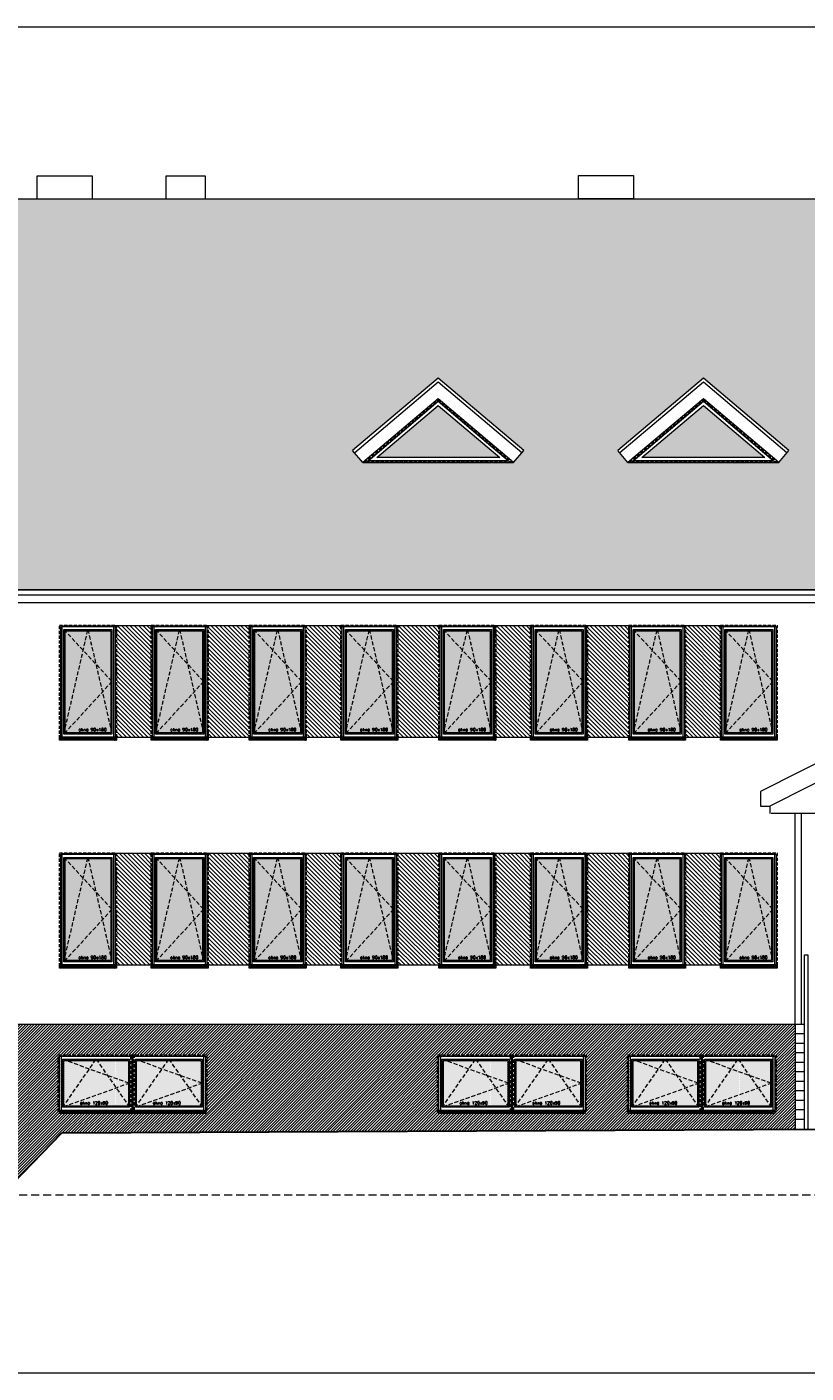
# Model space of a CAD drawing. Header units: millimetres. Extents: x 28291 to 177760, y -399809 to -170937.
# Tile 32 of 256: x 76462 to 77694, y -238865 to -236738. Entities that reach past the tile are written whole.
import ezdxf

# ---------------------------------------------------------------- set-up
doc = ezdxf.new("R2010")
doc.units = ezdxf.units.MM
for name, pattern in [('CACHE', [9.525, 6.35, -3.175]), ('CARKOVANA', [7.5, 5, -2.5]), ('HIDDEN', [9.525, 6.35, -3.175])]:
    doc.linetypes.add(name, pattern=pattern)
doc.layers.get('0').update_dxf_attribs({"lineweight": 0})
for name, color, linetype, lineweight in [('! opisy okien elewacja', 7, 'Continuous', 0), ('!! 0_ Istn-sciany', 3, 'Continuous', 30), ('!! 0_ WIDOK ELEWACJA', 4, 'Continuous', 0), ('!! 0_Istn-cienka', 4, 'Continuous', 9), ('!! 0_Istn-drzwi', 1, 'Continuous', 13), ('!! 1_Hatch dach', 252, 'Continuous', 5), ('!! 2_NOWE OKNA WIDOk - remont', 140, 'Continuous', 5), ('!! 2_posadzki winyle 2', 43, 'Continuous', 9), ('!! 2_TYNK OBRYS', 252, 'Continuous', 13)]:
    doc.layers.add(name, color=color, linetype=linetype, lineweight=lineweight)
for name, color, linetype, lineweight, true_color in [('!! 0_ Istn-okna - wymienione', 9, 'Continuous', 13, 0x808080), ('!! 1_ELEWACJA KOLOR', 7, 'Continuous', 13, 0x6888bb), ('!! 2_ELEWACJA COKÓŁ', 9, 'Continuous', 13, 0x808080)]:
    doc.layers.add(name, color=color, linetype=linetype, lineweight=lineweight, true_color=true_color)
doc.styles.add('TXT', font='simplex.shx')

# ---------------------------------------------------------------- blocks, each defined once
blk = doc.blocks.new('okno 90x180')
at = {"layer": '!! 1_Hatch dach', "true_color": 0x575757}
h = blk.add_hatch(dxfattribs=at)
h.set_pattern_fill('DOTS', color=251)
h.set_pattern_definition([(0, (-9632.3096, -11392.1331), (0.79375, 1.5875), [0, -1.5875])])
h.paths.add_polyline_path([(9, -10), (81, -10), (81, -171), (9, -171)])
at = {"layer": '!! 2_posadzki winyle 2'}
h = blk.add_hatch(dxfattribs=at)
h.set_pattern_fill('ANSI31', color=252, scale=0.2)
h.paths.add_polyline_path([(0, -178), (90, -178), (90, -183), (0, -183)])
at = {"layer": '!! 0_ Istn-okna - wymienione', "linetype": 'CARKOVANA', "lineweight": 5}
blk.add_lwpolyline([(0, -1), (90, -1), (90, -180), (0, -180)], close=True, dxfattribs=at)
at = {"layer": '!! 0_ Istn-okna - wymienione'}
for points in [[(2, -3), (88, -3), (88, -178), (2, -178)], [(7, -8), (83, -8), (83, -173), (7, -173)], [(9, -10), (81, -10), (81, -171), (9, -171)], [(0, -178), (90, -178), (90, -183), (0, -183)]]:
    blk.add_lwpolyline(points, close=True, dxfattribs=at)
at = {"layer": '!! 1_Hatch dach', "color": 251, "linetype": 'CACHE', "true_color": 0x575757}
for points in [[(7, -173), (45, -8), (83, -173)], [(7, -8), (83, -90), (7, -173)]]:
    blk.add_lwpolyline(points, dxfattribs=at)
at = {"insert": (30.1, -163.6), "char_height": 5, "attachment_point": 1, "style": 'TXT'}
blk.add_mtext_dynamic_manual_height_columns('okno 90x180', width=52.63, gutter_width=75, heights=[0], dxfattribs=at)
blk = doc.blocks.new('okno 115x115')
at = {"layer": '!! 1_Hatch dach', "true_color": 0x575757}
h = blk.add_hatch(dxfattribs=at)
h.set_pattern_fill('DOTS', color=251, angle=360)
h.set_pattern_definition([(360, (-21873.4686, 1906.5186), (0.79375, 1.5875), [0, -1.5875])])
h.paths.add_polyline_path([(-12259.7, 13266.7), (-12157.7, 13266.7), (-12157.7, 13194.7), (-12259.7, 13194.7)])
h = blk.add_hatch(dxfattribs=at)
h.set_pattern_fill('ANSI31', color=251, scale=0.2, angle=360)
h.paths.add_polyline_path([(-12264.2, 13187.7), (-12153.2, 13187.7), (-12153.2, 13182.7), (-12264.2, 13182.7)])
at = {"layer": '!! 0_ Istn-okna - wymienione', "linetype": 'CARKOVANA', "lineweight": 5}
blk.add_lwpolyline([(-12268.7, 13275.7), (-12148.7, 13275.7), (-12148.7, 13185.7), (-12268.7, 13185.7)], close=True, dxfattribs=at)
at = {"layer": '!! 0_ Istn-okna - wymienione'}
for points in [[(-12266.7, 13273.7), (-12150.7, 13273.7), (-12150.7, 13187.7), (-12266.7, 13187.7)], [(-12261.7, 13268.7), (-12155.7, 13268.7), (-12155.7, 13192.7), (-12261.7, 13192.7)], [(-12259.7, 13266.7), (-12157.7, 13266.7), (-12157.7, 13194.7), (-12259.7, 13194.7)], [(-12266.7, 13187.7), (-12150.7, 13187.7), (-12150.7, 13182.7), (-12266.7, 13182.7)]]:
    blk.add_lwpolyline(points, close=True, dxfattribs=at)
at = {"layer": '!! 1_Hatch dach', "color": 251, "linetype": 'CACHE', "true_color": 0x575757}
for points in [[(-12261.7, 13192.7), (-12208.7, 13268.7), (-12155.7, 13192.7)], [(-12261.7, 13268.7), (-12155.7, 13230.7), (-12261.7, 13192.7)]]:
    blk.add_lwpolyline(points, dxfattribs=at)
at = {"insert": (-12234.1, 13202.1), "char_height": 5, "attachment_point": 1, "style": 'TXT'}
blk.add_mtext_dynamic_manual_height_columns('okno 120x90', width=52.63, gutter_width=75, heights=[0], dxfattribs=at)
blk = doc.blocks.new('OKNO TRÓJKĄTNE')
at = {"layer": '!! 1_Hatch dach', "true_color": 0x575757}
h = blk.add_hatch(dxfattribs=at)
h.set_pattern_fill('DOTS', color=251, angle=360)
h.set_pattern_definition([(0, (0, -1172.6692), (0.79375, 1.5875), [0, -1.5875])])
h.paths.add_polyline_path([(80252.6, -237418.3), (80349.9, -237336), (80447.2, -237418.3)])
at = {"layer": '!! 0_ Istn-okna - wymienione', "linetype": 'CARKOVANA', "lineweight": 5}
blk.add_lwpolyline([(80233.5, -237425.3), (80349.9, -237326.9), (80466.3, -237425.3)], close=True, dxfattribs=at)
at = {"layer": '!! 0_ Istn-okna - wymienione'}
for points in [[(80238.9, -237423.3), (80349.9, -237329.5), (80460.9, -237423.3)], [(80252.6, -237418.3), (80349.9, -237336), (80447.2, -237418.3)]]:
    blk.add_lwpolyline(points, close=True, dxfattribs=at)

msp = doc.modelspace()

# ---------------------------------------------------------------- hatches: boundary and pattern name
at = {"layer": '!! 1_ELEWACJA KOLOR', "true_color": 0xa78758}
h = msp.add_hatch(dxfattribs=at)
h.set_pattern_fill('ANSI31', color=45, scale=1.5, angle=-90)
h.paths.add_polyline_path([(76660.75991, -237860.26576), (76660.75991, -237684.26576), (76601.75991, -237684.26576), (76601.75991, -237860.26576)])
h = msp.add_hatch(dxfattribs=at)
h.set_pattern_fill('ANSI31', color=45, scale=1.5, angle=-90)
h.paths.add_polyline_path([(76815.75991, -237860.26576), (76815.75991, -237684.26576), (76746.75991, -237684.26576), (76746.75991, -237860.26576)])
h = msp.add_hatch(dxfattribs=at)
h.set_pattern_fill('ANSI31', color=45, scale=1.5, angle=-90)
h.paths.add_polyline_path([(76960.75991, -237860.26576), (76960.75991, -237684.26576), (76901.75991, -237684.26576), (76901.75991, -237860.26576)])
h = msp.add_hatch(dxfattribs=at)
h.set_pattern_fill('ANSI31', color=45, scale=1.5, angle=-90)
h.paths.add_polyline_path([(77115.75991, -237860.26576), (77115.75991, -237684.26576), (77046.75991, -237684.26576), (77046.75991, -237860.26576)])
h = msp.add_hatch(dxfattribs=at)
h.set_pattern_fill('ANSI31', color=45, scale=1.5, angle=-90)
h.paths.add_polyline_path([(77260.75991, -237860.26576), (77260.75991, -237684.26576), (77201.75991, -237684.26576), (77201.75991, -237860.26576)])
h = msp.add_hatch(dxfattribs=at)
h.set_pattern_fill('ANSI31', color=45, scale=1.5, angle=-90)
h.paths.add_polyline_path([(77415.75991, -237860.26576), (77415.75991, -237684.26576), (77346.75991, -237684.26576), (77346.75991, -237860.26576)])
h = msp.add_hatch(dxfattribs=at)
h.set_pattern_fill('ANSI31', color=45, scale=1.5, angle=-90)
h.paths.add_polyline_path([(77560.75991, -237860.26576), (77560.75991, -237684.26576), (77501.75991, -237684.26576), (77501.75991, -237860.26576)])
h = msp.add_hatch(dxfattribs=at)
h.set_pattern_fill('ANSI31', color=45, scale=1.5, angle=-90)
h.paths.add_polyline_path([(76660.75991, -238220.26576), (76660.75991, -238044.26576), (76601.75991, -238044.26576), (76601.75991, -238220.26576)])
h = msp.add_hatch(dxfattribs=at)
h.set_pattern_fill('ANSI31', color=45, scale=1.5, angle=-90)
h.paths.add_polyline_path([(76815.75991, -238220.26576), (76815.75991, -238044.26576), (76746.75991, -238044.26576), (76746.75991, -238220.26576)])
h = msp.add_hatch(dxfattribs=at)
h.set_pattern_fill('ANSI31', color=45, scale=1.5, angle=-90)
h.paths.add_polyline_path([(76960.75991, -238220.26576), (76960.75991, -238044.26576), (76901.75991, -238044.26576), (76901.75991, -238220.26576)])
h = msp.add_hatch(dxfattribs=at)
h.set_pattern_fill('ANSI31', color=45, scale=1.5, angle=-90)
h.paths.add_polyline_path([(77115.75991, -238220.26576), (77115.75991, -238044.26576), (77046.75991, -238044.26576), (77046.75991, -238220.26576)])
h = msp.add_hatch(dxfattribs=at)
h.set_pattern_fill('ANSI31', color=45, scale=1.5, angle=-90)
h.paths.add_polyline_path([(77260.75991, -238220.26576), (77260.75991, -238044.26576), (77201.75991, -238044.26576), (77201.75991, -238220.26576)])
h = msp.add_hatch(dxfattribs=at)
h.set_pattern_fill('ANSI31', color=45, scale=1.5, angle=-90)
h.paths.add_polyline_path([(77415.75991, -238220.26576), (77415.75991, -238044.26576), (77346.75991, -238044.26576), (77346.75991, -238220.26576)])
h = msp.add_hatch(dxfattribs=at)
h.set_pattern_fill('ANSI31', color=45, scale=1.5, angle=-90)
h.paths.add_polyline_path([(77560.75991, -238220.26576), (77560.75991, -238044.26576), (77501.75991, -238044.26576), (77501.75991, -238220.26576)])
at = {"layer": '!! 1_Hatch dach', "true_color": 0x990000}
h = msp.add_hatch(dxfattribs=at)
h.set_pattern_fill('AR-B88', color=14, scale=0.1, angle=180)
h.paths.add_polyline_path([(79303.25991, -237613.0165), (79303.25991, -237627.22212), (82067.25991, -237627.22212), (82067.25991, -237010.26576), (75781.25991, -237010.26576), (75781.25991, -237627.22212), (77951.25991, -237627.22212), (77951.25991, -237891.63335), (78244.25991, -237891.63335), (78244.25991, -237647.85452), (78174.25991, -237647.85452), (78174.25991, -237635.86593), (78159.25991, -237635.86593), (78159.25991, -237613.0165), (78731.25991, -237109.6565)])
h.paths.add_polyline_path([(79511.5687, -237292.80212), (79646.87991, -237407.24742), (79630.73536, -237426.33547), (79392.40203, -237426.33547), (79376.25749, -237407.24742)], flags=16)
h.paths.add_polyline_path([(79511.5687, -237325.54511), (79630.73536, -237426.33547), (79392.40203, -237426.33547)], flags=0)
h.paths.add_polyline_path([(79511.5687, -237329.47427), (79622.54287, -237423.33547), (79400.59453, -237423.33547)], flags=0)
h.paths.add_polyline_path([(79795.42415, -237407.24742), (79930.73536, -237292.80212), (80066.04658, -237407.24742), (80049.90203, -237426.33547), (79811.5687, -237426.33547)], flags=16)
h.paths.add_polyline_path([(79811.5687, -237426.33547), (79930.73536, -237325.54511), (80049.90203, -237426.33547)], flags=0)
h.paths.add_polyline_path([(79819.7612, -237423.33547), (79930.73536, -237329.47427), (80041.70953, -237423.33547)], flags=0)
h.paths.add_polyline_path([(80214.59082, -237407.24742), (80349.90203, -237292.80212), (80485.21324, -237407.24742), (80469.0687, -237426.33547), (80230.73536, -237426.33547)], flags=16)
h.paths.add_polyline_path([(80230.73536, -237426.33547), (80349.90203, -237325.54511), (80469.0687, -237426.33547)], flags=0)
h.paths.add_polyline_path([(80238.92786, -237423.33547), (80349.90203, -237329.47427), (80460.8762, -237423.33547)], flags=0)
h.paths.add_polyline_path([(78086.26233, -237407.24742), (78070.11779, -237426.33547), (77831.78445, -237426.33547), (77815.63991, -237407.24742), (77950.95112, -237292.80212)], flags=16)
h.paths.add_polyline_path([(78070.11779, -237426.33547), (77831.78445, -237426.33547), (77950.95112, -237325.54511)], flags=0)
h.paths.add_polyline_path([(78061.92529, -237423.33547), (77839.97695, -237423.33547), (77950.95112, -237329.47427)], flags=0)
h.paths.add_polyline_path([(80790.64743, -237407.24742), (80925.95864, -237292.80212), (81061.26985, -237407.24742), (81045.1253, -237426.33547), (81035.1253, -237426.33547), (81035.1253, -237565.70631), (80816.79197, -237565.70631), (80816.79197, -237426.33547), (80806.79197, -237426.33547)], flags=16)
h.paths.add_polyline_path([(80840.95864, -237436.70631), (81010.95864, -237436.70631), (81010.95864, -237555.70631), (80840.95864, -237555.70631)], flags=0)
h.paths.add_polyline_path([(80847.95864, -237443.70631), (80923.45864, -237443.70631), (80923.45864, -237548.70631), (80847.95864, -237548.70631)], flags=0)
h.paths.add_polyline_path([(80849.95864, -237445.16588), (80850.69918, -237445.70631), (80884.98959, -237445.70631), (80885.70864, -237443.70631), (80886.42769, -237445.70631), (80921.26817, -237445.70631), (80921.26817, -237542.61361), (80922.73959, -237546.70631), (80850.80561, -237546.70631), (80847.95864, -237548.70631), (80849.95864, -237543.1434)], flags=0)
h.paths.add_polyline_path([(77667.09567, -237407.24742), (77650.95112, -237426.33547), (77412.61779, -237426.33547), (77396.47324, -237407.24742), (77531.78445, -237292.80212)], flags=16)
h.paths.add_polyline_path([(80928.45864, -237443.70631), (81003.95864, -237443.70631), (81003.95864, -237548.70631), (80928.45864, -237548.70631)], flags=0)
h.paths.add_polyline_path([(80930.64911, -237445.70631), (80965.48959, -237445.70631), (80966.20864, -237443.70631), (80966.92769, -237445.70631), (81001.21809, -237445.70631), (81001.95864, -237445.16588), (81001.95864, -237543.1434), (81003.95864, -237548.70631), (81001.11167, -237546.70631), (80929.17769, -237546.70631), (80930.64911, -237542.61361)], flags=0)
h.paths.add_polyline_path([(77650.95112, -237426.33547), (77412.61779, -237426.33547), (77531.78445, -237325.54511)], flags=0)
h.paths.add_polyline_path([(77642.75862, -237423.33547), (77420.81029, -237423.33547), (77531.78445, -237329.47427)], flags=0)
h.paths.add_polyline_path([(81090.64743, -237407.24742), (81225.95864, -237292.80212), (81361.26985, -237407.24742), (81345.1253, -237426.33547), (81335.1253, -237426.33547), (81335.1253, -237565.70631), (81116.79197, -237565.70631), (81116.79197, -237426.33547), (81106.79197, -237426.33547)], flags=16)
h.paths.add_polyline_path([(81140.95864, -237436.70631), (81310.95864, -237436.70631), (81310.95864, -237555.70631), (81140.95864, -237555.70631)], flags=0)
h.paths.add_polyline_path([(81147.95864, -237443.70631), (81223.45864, -237443.70631), (81223.45864, -237548.70631), (81147.95864, -237548.70631)], flags=0)
h.paths.add_polyline_path([(81149.95864, -237445.16588), (81150.69918, -237445.70631), (81184.98959, -237445.70631), (81185.70864, -237443.70631), (81186.42769, -237445.70631), (81221.26817, -237445.70631), (81221.26817, -237542.61361), (81222.73959, -237546.70631), (81150.80561, -237546.70631), (81147.95864, -237548.70631), (81149.95864, -237543.1434)], flags=0)
h.paths.add_polyline_path([(81228.45864, -237443.70631), (81303.95864, -237443.70631), (81303.95864, -237548.70631), (81228.45864, -237548.70631)], flags=0)
h.paths.add_polyline_path([(81230.64911, -237445.70631), (81265.48959, -237445.70631), (81266.20864, -237443.70631), (81266.92769, -237445.70631), (81301.21809, -237445.70631), (81301.95864, -237445.16588), (81301.95864, -237543.1434), (81303.95864, -237548.70631), (81301.11167, -237546.70631), (81229.17769, -237546.70631), (81230.64911, -237542.61361)], flags=0)
h.paths.add_polyline_path([(77247.929, -237407.24742), (77231.78445, -237426.33547), (76993.45112, -237426.33547), (76977.30658, -237407.24742), (77112.61779, -237292.80212)], flags=16)
h.paths.add_polyline_path([(77231.78445, -237426.33547), (76993.45112, -237426.33547), (77112.61779, -237325.54511)], flags=0)
h.paths.add_polyline_path([(77223.59196, -237423.33547), (77001.64362, -237423.33547), (77112.61779, -237329.47427)], flags=0)
h.paths.add_polyline_path([(81390.64743, -237407.24742), (81525.95864, -237292.80212), (81661.26985, -237407.24742), (81645.1253, -237426.33547), (81635.1253, -237426.33547), (81635.1253, -237565.70631), (81416.79197, -237565.70631), (81416.79197, -237426.33547), (81406.79197, -237426.33547)], flags=16)
h.paths.add_polyline_path([(81440.95864, -237436.70631), (81610.95864, -237436.70631), (81610.95864, -237555.70631), (81440.95864, -237555.70631)], flags=0)
h.paths.add_polyline_path([(81447.95864, -237443.70631), (81523.45864, -237443.70631), (81523.45864, -237548.70631), (81447.95864, -237548.70631)], flags=0)
h.paths.add_polyline_path([(81449.95864, -237445.16588), (81450.69918, -237445.70631), (81484.98959, -237445.70631), (81485.70864, -237443.70631), (81486.42769, -237445.70631), (81521.26817, -237445.70631), (81521.26817, -237542.61361), (81522.73959, -237546.70631), (81450.80561, -237546.70631), (81447.95864, -237548.70631), (81449.95864, -237543.1434)], flags=0)
h.paths.add_polyline_path([(81528.45864, -237443.70631), (81603.95864, -237443.70631), (81603.95864, -237548.70631), (81528.45864, -237548.70631)], flags=0)
h.paths.add_polyline_path([(81530.64911, -237445.70631), (81565.48959, -237445.70631), (81566.20864, -237443.70631), (81566.92769, -237445.70631), (81601.21809, -237445.70631), (81601.95864, -237445.16588), (81601.95864, -237543.1434), (81603.95864, -237548.70631), (81601.11167, -237546.70631), (81529.17769, -237546.70631), (81530.64911, -237542.61361)], flags=0)
h.paths.add_polyline_path([(81699.9487, -237407.24742), (81835.25991, -237292.80212), (81970.57112, -237407.24742), (81954.42658, -237426.33547), (81944.42658, -237426.33547), (81944.42658, -237565.70631), (81726.09324, -237565.70631), (81726.09324, -237426.33547), (81716.09324, -237426.33547)], flags=16)
h.paths.add_polyline_path([(81750.25991, -237436.70631), (81920.25991, -237436.70631), (81920.25991, -237555.70631), (81750.25991, -237555.70631)], flags=0)
h.paths.add_polyline_path([(81757.25991, -237443.70631), (81832.75991, -237443.70631), (81832.75991, -237548.70631), (81757.25991, -237548.70631)], flags=0)
h.paths.add_polyline_path([(81759.25991, -237445.16588), (81760.00045, -237445.70631), (81794.29086, -237445.70631), (81795.00991, -237443.70631), (81795.72896, -237445.70631), (81830.56944, -237445.70631), (81830.56944, -237542.61361), (81832.04086, -237546.70631), (81760.10688, -237546.70631), (81757.25991, -237548.70631), (81759.25991, -237543.1434)], flags=0)
h.paths.add_polyline_path([(81837.75991, -237443.70631), (81913.25991, -237443.70631), (81913.25991, -237548.70631), (81837.75991, -237548.70631)], flags=0)
h.paths.add_polyline_path([(81839.95038, -237445.70631), (81874.79086, -237445.70631), (81875.50991, -237443.70631), (81876.22896, -237445.70631), (81910.51937, -237445.70631), (81911.25991, -237445.16588), (81911.25991, -237543.1434), (81913.25991, -237548.70631), (81910.41294, -237546.70631), (81838.47896, -237546.70631), (81839.95038, -237542.61361)], flags=0)
h.paths.add_polyline_path([(81829.08766, -237545.54668), (81881.11147, -237545.54668), (81881.11147, -237538.04668), (81829.08766, -237538.04668)], flags=8)
h.paths.add_polyline_path([(81519.78639, -237545.54668), (81571.8102, -237545.54668), (81571.8102, -237538.04668), (81519.78639, -237538.04668)], flags=8)
h.paths.add_polyline_path([(81219.78639, -237545.54668), (81271.8102, -237545.54668), (81271.8102, -237538.04668), (81219.78639, -237538.04668)], flags=8)
h.paths.add_polyline_path([(80919.78639, -237545.54668), (80971.8102, -237545.54668), (80971.8102, -237538.04668), (80919.78639, -237538.04668)], flags=8)
at = {"layer": '!! 2_ELEWACJA COKÓŁ', "true_color": 0x2b2b2c}
h = msp.add_hatch(dxfattribs=at)
h.set_pattern_fill('ANSI31', color=250, angle=180)
h.set_pattern_definition([(225, (130878.9713, -429739.2704), (2.24506403, -2.24506403), [])])
h.paths.add_polyline_path([(76411.2647, -238584.26576), (76414.72686, -238584.26576), (76436.2647, -238584.26576), (76436.2647, -238564.76576), (76441.2647, -238564.76576), (76516.8108, -238486.29129), (77676.75331, -238480.64954), (77676.75331, -238314.26576), (76416.25991, -238314.26576), (76416.25991, -238339.26576), (76204.25991, -238339.26576), (76204.25991, -238314.26576), (75861.25991, -238314.26576), (75861.25991, -238479.26576), (75861.25991, -238488.65106), (76106.04468, -238488.2125), (76179.25991, -238564.26576), (76184.25991, -238564.26576), (76184.25991, -238584.26576), (76209.25991, -238584.26576), (76209.25991, -238372.26576), (76404.26307, -238372.26576), (76411.2647, -238372.26576)])
h.paths.add_polyline_path([(76744.25991, -238452.26576), (76742.25991, -238452.26576), (76742.25991, -238454.26576), (76516.25991, -238454.26576), (76516.25991, -238452.26576), (76514.25991, -238452.26576), (76514.25991, -238362.26576), (76629.25991, -238362.26576), (76744.25991, -238362.26576)], flags=16)
h.paths.add_polyline_path([(76742.25991, -238450.26576), (76631.25991, -238450.26576), (76631.25991, -238364.26576), (76742.25991, -238364.26576)], flags=0)
h.paths.add_polyline_path([(77114.25991, -238362.26576), (77229.25991, -238362.26576), (77344.25991, -238362.26576), (77344.25991, -238452.26576), (77342.25991, -238452.26576), (77342.25991, -238454.26576), (77116.25991, -238454.26576), (77116.25991, -238452.26576), (77114.25991, -238452.26576)], flags=16)
h.paths.add_polyline_path([(76737.25991, -238445.26576), (76636.25991, -238445.26576), (76636.25991, -238369.26576), (76737.25991, -238369.26576)], flags=0)
h.paths.add_polyline_path([(76737.25991, -238407.26576), (76735.25991, -238408.01823), (76735.25991, -238442.25586), (76735.93096, -238443.26576), (76641.5757, -238443.26576), (76636.25991, -238445.26576), (76638.25991, -238442.25586), (76638.25991, -238370.01823), (76641.5757, -238371.26576), (76685.43096, -238371.26576), (76686.75991, -238369.26576), (76688.08886, -238371.26576), (76735.25991, -238371.26576), (76735.25991, -238406.51328)], flags=0)
h.paths.add_polyline_path([(77116.25991, -238364.26576), (77227.25991, -238364.26576), (77227.25991, -238450.26576), (77116.25991, -238450.26576)], flags=0)
h.paths.add_polyline_path([(77121.25991, -238369.26576), (77222.25991, -238369.26576), (77222.25991, -238445.26576), (77121.25991, -238445.26576)], flags=0)
h.paths.add_polyline_path([(77123.25991, -238370.01823), (77126.5757, -238371.26576), (77170.43096, -238371.26576), (77171.75991, -238369.26576), (77173.08886, -238371.26576), (77220.25991, -238371.26576), (77220.25991, -238406.51328), (77222.25991, -238407.26576), (77220.25991, -238408.01823), (77220.25991, -238442.25586), (77220.93096, -238443.26576), (77126.5757, -238443.26576), (77121.25991, -238445.26576), (77123.25991, -238442.25586)], flags=0)
h.paths.add_polyline_path([(76627.25991, -238450.26576), (76516.25991, -238450.26576), (76516.25991, -238364.26576), (76627.25991, -238364.26576)], flags=0)
h.paths.add_polyline_path([(76622.25991, -238445.26576), (76521.25991, -238445.26576), (76521.25991, -238369.26576), (76622.25991, -238369.26576)], flags=0)
h.paths.add_polyline_path([(76622.25991, -238407.26576), (76620.25991, -238408.01823), (76620.25991, -238442.25586), (76620.93096, -238443.26576), (76526.5757, -238443.26576), (76521.25991, -238445.26576), (76523.25991, -238442.25586), (76523.25991, -238370.01823), (76526.5757, -238371.26576), (76570.43096, -238371.26576), (76571.75991, -238369.26576), (76573.08886, -238371.26576), (76620.25991, -238371.26576), (76620.25991, -238406.51328)], flags=0)
h.paths.add_polyline_path([(77231.25991, -238364.26576), (77342.25991, -238364.26576), (77342.25991, -238450.26576), (77231.25991, -238450.26576)], flags=0)
h.paths.add_polyline_path([(77236.25991, -238369.26576), (77337.25991, -238369.26576), (77337.25991, -238445.26576), (77236.25991, -238445.26576)], flags=0)
h.paths.add_polyline_path([(77238.25991, -238370.01823), (77241.5757, -238371.26576), (77285.43096, -238371.26576), (77286.75991, -238369.26576), (77288.08886, -238371.26576), (77335.25991, -238371.26576), (77335.25991, -238406.51328), (77337.25991, -238407.26576), (77335.25991, -238408.01823), (77335.25991, -238442.25586), (77335.93096, -238443.26576), (77241.5757, -238443.26576), (77236.25991, -238445.26576), (77238.25991, -238442.25586)], flags=0)
h.paths.add_polyline_path([(77414.25991, -238362.26576), (77529.25991, -238362.26576), (77644.25991, -238362.26576), (77644.25991, -238452.26576), (77642.25991, -238452.26576), (77642.25991, -238454.26576), (77416.25991, -238454.26576), (77416.25991, -238452.26576), (77414.25991, -238452.26576)], flags=16)
h.paths.add_polyline_path([(77416.25991, -238364.26576), (77527.25991, -238364.26576), (77527.25991, -238450.26576), (77416.25991, -238450.26576)], flags=0)
h.paths.add_polyline_path([(77421.25991, -238369.26576), (77522.25991, -238369.26576), (77522.25991, -238445.26576), (77421.25991, -238445.26576)], flags=0)
h.paths.add_polyline_path([(77426.5757, -238371.26576), (77470.43096, -238371.26576), (77471.75991, -238369.26576), (77473.08886, -238371.26576), (77520.25991, -238371.26576), (77520.25991, -238406.51328), (77522.25991, -238407.26576), (77520.25991, -238408.01823), (77520.25991, -238442.25586), (77520.93096, -238443.26576), (77426.5757, -238443.26576), (77421.25991, -238445.26576), (77423.25991, -238442.25586), (77423.25991, -238370.01823)], flags=0)
h.paths.add_polyline_path([(77531.25991, -238364.26576), (77642.25991, -238364.26576), (77642.25991, -238450.26576), (77531.25991, -238450.26576)], flags=0)
h.paths.add_polyline_path([(77536.25991, -238369.26576), (77637.25991, -238369.26576), (77637.25991, -238445.26576), (77536.25991, -238445.26576)], flags=0)
h.paths.add_polyline_path([(77541.5757, -238371.26576), (77585.43096, -238371.26576), (77586.75991, -238369.26576), (77588.08886, -238371.26576), (77635.25991, -238371.26576), (77635.25991, -238406.51328), (77637.25991, -238407.26576), (77635.25991, -238408.01823), (77635.25991, -238442.25586), (77635.93096, -238443.26576), (77541.5757, -238443.26576), (77536.25991, -238445.26576), (77538.25991, -238442.25586), (77538.25991, -238370.01823)], flags=0)
h.paths.add_polyline_path([(77560.08766, -238442.10613), (77609.25433, -238442.10613), (77609.25433, -238434.60613), (77560.08766, -238434.60613)], flags=8)
h.paths.add_polyline_path([(77445.08766, -238442.10613), (77494.25433, -238442.10613), (77494.25433, -238434.60613), (77445.08766, -238434.60613)], flags=8)
h.paths.add_polyline_path([(77260.08766, -238442.10613), (77309.25433, -238442.10613), (77309.25433, -238434.60613), (77260.08766, -238434.60613)], flags=8)
h.paths.add_polyline_path([(77145.08766, -238442.10613), (77194.25433, -238442.10613), (77194.25433, -238434.60613), (77145.08766, -238434.60613)], flags=8)
h.paths.add_polyline_path([(76660.08766, -238442.10613), (76709.25433, -238442.10613), (76709.25433, -238434.60613), (76660.08766, -238434.60613)], flags=8)
h.paths.add_polyline_path([(76545.08766, -238442.10613), (76594.25433, -238442.10613), (76594.25433, -238434.60613), (76545.08766, -238434.60613)], flags=8)

# ---------------------------------------------------------------- linework, layer by layer
at = {"layer": '! opisy okien elewacja'}
for points in [[(82687.95751, -238865.24478), (75348.20682, -238865.24478), (75348.20682, -236737.82104), (82687.95751, -236737.82104)], [(82067.25991, -237010.26576), (75781.25991, -237010.26576), (75781.25991, -237627.22212), (77951.25991, -237627.22212), (77951.25991, -237891.63335), (78244.25991, -237891.63335), (78244.25991, -237647.85452), (78174.25991, -237647.85452), (78174.25991, -237635.86593), (78159.25991, -237635.86593), (78159.25991, -237613.0165), (78731.25991, -237109.6565), (79303.25991, -237613.0165), (79303.25991, -237627.22212), (82067.25991, -237627.22212)]]:
    msp.add_lwpolyline(points, close=True, dxfattribs=at)
for points in [[(76993.45112, -237426.33547), (77231.78445, -237426.33547)], [(77412.61779, -237426.33547), (77650.95112, -237426.33547)]]:
    msp.add_lwpolyline(points, dxfattribs=at)
at = {"layer": '!! 0_ Istn-sciany'}
for points in [[(81987.25991, -238459.68404), (76516.8108, -238486.29129)], [(76441.2647, -238564.76576), (76516.8108, -238486.29129)]]:
    msp.add_lwpolyline(points, dxfattribs=at)
at = {"layer": '!! 0_ WIDOK ELEWACJA'}
for p, q in [((77112.61779, -237292.80212), (76977.30658, -237407.24742)), ((77247.929, -237407.24742), (77112.61779, -237292.80212)), ((77531.78445, -237292.80212), (77396.47324, -237407.24742)), ((77667.09567, -237407.24742), (77531.78445, -237292.80212)), ((77112.61779, -237299.35071), (76980.53549, -237411.06503)), ((77244.70009, -237411.06503), (77112.61779, -237299.35071)), ((77531.78445, -237299.35071), (77399.70215, -237411.06503)), ((77663.86676, -237411.06503), (77531.78445, -237299.35071)), ((77112.61779, -237325.54511), (76993.45112, -237426.33547)), ((77231.78445, -237426.33547), (77112.61779, -237325.54511)), ((77531.78445, -237325.54511), (77412.61779, -237426.33547)), ((77650.95112, -237426.33547), (77531.78445, -237325.54511))]:
    msp.add_line(p, q, dxfattribs=at)
for points in [[(76478.25991, -236973.26576), (76565.25991, -236973.26576), (76565.25991, -237010.26576), (76478.25991, -237010.26576)], [(76682.25991, -236973.26576), (76744.25991, -236973.26576), (76744.25991, -237010.26576), (76682.25991, -237010.26576)], [(77334.25991, -236972.76576), (77421.25991, -236972.76576), (77421.25991, -237009.76576), (77334.25991, -237009.76576)], [(77112.61779, -237325.54511), (76993.45112, -237426.33547), (77231.78445, -237426.33547)], [(77112.61779, -237329.47427), (77001.64362, -237423.33547), (77223.59196, -237423.33547)], [(77531.78445, -237325.54511), (77412.61779, -237426.33547), (77650.95112, -237426.33547)], [(77531.78445, -237329.47427), (77420.81029, -237423.33547), (77642.75862, -237423.33547)], [(76599.25991, -237684.26576), (76599.25991, -237864.26576), (76518.25991, -237864.26576), (76518.25991, -237684.26576)], [(76744.25991, -237684.26576), (76744.25991, -237864.26576), (76663.25991, -237864.26576), (76663.25991, -237684.26576)], [(76899.25991, -237684.26576), (76899.25991, -237864.26576), (76818.25991, -237864.26576), (76818.25991, -237684.26576)], [(77044.25991, -237684.26576), (77044.25991, -237864.26576), (76963.25991, -237864.26576), (76963.25991, -237684.26576)], [(77199.25991, -237684.26576), (77199.25991, -237864.26576), (77118.25991, -237864.26576), (77118.25991, -237684.26576)], [(77344.25991, -237684.26576), (77344.25991, -237864.26576), (77263.25991, -237864.26576), (77263.25991, -237684.26576)], [(77499.25991, -237684.26576), (77499.25991, -237864.26576), (77418.25991, -237864.26576), (77418.25991, -237684.26576)], [(77644.25991, -237684.26576), (77644.25991, -237864.26576), (77563.25991, -237864.26576), (77563.25991, -237684.26576)], [(76599.25991, -238044.26576), (76599.25991, -238224.26576), (76518.25991, -238224.26576), (76518.25991, -238044.26576)], [(76744.25991, -238044.26576), (76744.25991, -238224.26576), (76663.25991, -238224.26576), (76663.25991, -238044.26576)], [(76899.25991, -238044.26576), (76899.25991, -238224.26576), (76818.25991, -238224.26576), (76818.25991, -238044.26576)], [(77044.25991, -238044.26576), (77044.25991, -238224.26576), (76963.25991, -238224.26576), (76963.25991, -238044.26576)], [(77199.25991, -238044.26576), (77199.25991, -238224.26576), (77118.25991, -238224.26576), (77118.25991, -238044.26576)], [(77344.25991, -238044.26576), (77344.25991, -238224.26576), (77263.25991, -238224.26576), (77263.25991, -238044.26576)], [(77499.25991, -238044.26576), (77499.25991, -238224.26576), (77418.25991, -238224.26576), (77418.25991, -238044.26576)], [(77644.25991, -238044.26576), (77644.25991, -238224.26576), (77563.25991, -238224.26576), (77563.25991, -238044.26576)], [(76742.25991, -238454.26576), (76742.25991, -238364.26576), (76516.25991, -238364.26576), (76516.25991, -238454.26576)], [(77342.25991, -238454.26576), (77342.25991, -238364.26576), (77116.25991, -238364.26576), (77116.25991, -238454.26576)], [(77642.25991, -238454.26576), (77642.25991, -238364.26576), (77416.25991, -238364.26576), (77416.25991, -238454.26576)]]:
    msp.add_lwpolyline(points, close=True, dxfattribs=at)
for points in [[(82077.25991, -237010.26576), (75771.25991, -237010.26576)], [(77951.25991, -237627.22212), (75771.25991, -237627.22212)], [(77951.25991, -237635.86593), (75771.25991, -237635.86593)], [(77916.67125, -237647.85452), (75771.25991, -237647.85452)], [(77941.25991, -237785.40397), (77622.16466, -237946.22212)], [(77941.25991, -237815.81311), (77637.16466, -237969.07154)], [(77622.16466, -237946.22212), (77622.16466, -237969.07154), (77637.16466, -237969.07154)], [(77637.16466, -237969.07154), (77637.16466, -237981.06014)], [(77956.25991, -237981.06014), (77638.97313, -237981.06014)], [(77676.75331, -238314.26576), (77676.75331, -237981.06014)], [(77686.75331, -238314.26576), (77686.75331, -237981.06014)], [(77691.75331, -238314.26576), (76411.25991, -238314.26576)], [(77676.75331, -238314.26576), (77676.75331, -238480.64954)]]:
    msp.add_lwpolyline(points, dxfattribs=at)
at = {"layer": '!! 0_Istn-cienka'}
for points in [[(77691.75331, -238480.57659), (77691.75331, -238204.26576), (77696.75331, -238204.26576), (77696.75331, -238480.55227)], [(77691.75331, -238314.26576), (77676.75331, -238314.26576)], [(77691.75331, -238329.26576), (77676.75331, -238329.26576)], [(77691.75331, -238344.26576), (77676.75331, -238344.26576)], [(77691.75331, -238359.26576), (77676.75331, -238359.26576)], [(77691.75331, -238374.26576), (77676.75331, -238374.26576)], [(77691.75331, -238389.26576), (77676.75331, -238389.26576)], [(77691.75331, -238404.26576), (77676.75331, -238404.26576)], [(77691.75331, -238419.26576), (77676.75331, -238419.26576)], [(77691.75331, -238434.26576), (77676.75331, -238434.26576)], [(77691.75331, -238449.26576), (77676.75331, -238449.26576)], [(77691.75331, -238464.26576), (77676.75331, -238464.26576)]]:
    msp.add_lwpolyline(points, dxfattribs=at)
at = {"layer": '!! 0_Istn-cienka', "linetype": 'HIDDEN', "ltscale": 2}
msp.add_lwpolyline([(81987.25991, -238584.26576), (75861.25991, -238584.26576)], dxfattribs=at)
at = {"layer": '!! 0_Istn-drzwi'}
for points in [[(76993.45112, -237426.33547), (76977.30658, -237407.24742)], [(77231.78445, -237426.33547), (77247.929, -237407.24742)], [(77412.61779, -237426.33547), (77396.47324, -237407.24742)], [(77650.95112, -237426.33547), (77667.09567, -237407.24742)]]:
    msp.add_lwpolyline(points, dxfattribs=at)
at = {"layer": '!! 2_TYNK OBRYS'}
for points in [[(76660.75991, -237860.26576), (76660.75991, -237684.26576), (76601.75991, -237684.26576), (76601.75991, -237860.26576)], [(76815.75991, -237860.26576), (76815.75991, -237684.26576), (76746.75991, -237684.26576), (76746.75991, -237860.26576)], [(76960.75991, -237860.26576), (76960.75991, -237684.26576), (76901.75991, -237684.26576), (76901.75991, -237860.26576)], [(77115.75991, -237860.26576), (77115.75991, -237684.26576), (77046.75991, -237684.26576), (77046.75991, -237860.26576)], [(77260.75991, -237860.26576), (77260.75991, -237684.26576), (77201.75991, -237684.26576), (77201.75991, -237860.26576)], [(77415.75991, -237860.26576), (77415.75991, -237684.26576), (77346.75991, -237684.26576), (77346.75991, -237860.26576)], [(77560.75991, -237860.26576), (77560.75991, -237684.26576), (77501.75991, -237684.26576), (77501.75991, -237860.26576)], [(76660.75991, -238220.26576), (76660.75991, -238044.26576), (76601.75991, -238044.26576), (76601.75991, -238220.26576)], [(76815.75991, -238220.26576), (76815.75991, -238044.26576), (76746.75991, -238044.26576), (76746.75991, -238220.26576)], [(76960.75991, -238220.26576), (76960.75991, -238044.26576), (76901.75991, -238044.26576), (76901.75991, -238220.26576)], [(77115.75991, -238220.26576), (77115.75991, -238044.26576), (77046.75991, -238044.26576), (77046.75991, -238220.26576)], [(77260.75991, -238220.26576), (77260.75991, -238044.26576), (77201.75991, -238044.26576), (77201.75991, -238220.26576)], [(77415.75991, -238220.26576), (77415.75991, -238044.26576), (77346.75991, -238044.26576), (77346.75991, -238220.26576)], [(77560.75991, -238220.26576), (77560.75991, -238044.26576), (77501.75991, -238044.26576), (77501.75991, -238220.26576)]]:
    msp.add_lwpolyline(points, close=True, dxfattribs=at)

# ---------------------------------------------------------------- block references
at = {"layer": '!! 0_ Istn-okna - wymienione'}
for p in [(-3237.28424, 0), (-2818.11758, 0)]:
    msp.add_blockref('OKNO TRÓJKĄTNE', p, dxfattribs=at)
at = {"layer": '!! 2_NOWE OKNA WIDOk - remont'}
for name, p in [('okno 90x180', (76513.75991, -237682.26576)), ('okno 90x180', (76658.75991, -237682.26576)), ('okno 90x180', (76813.75991, -237682.26576)), ('okno 90x180', (76958.75991, -237682.26576)), ('okno 90x180', (77113.75991, -237682.26576)), ('okno 90x180', (77258.75991, -237682.26576)), ('okno 90x180', (77413.75991, -237682.26576)), ('okno 90x180', (77558.75991, -237682.26576)), ('okno 90x180', (76513.75991, -238042.26576)), ('okno 90x180', (76658.75991, -238042.26576)), ('okno 90x180', (76813.75991, -238042.26576)), ('okno 90x180', (76958.75991, -238042.26576)), ('okno 90x180', (77113.75991, -238042.26576)), ('okno 90x180', (77258.75991, -238042.26576)), ('okno 90x180', (77413.75991, -238042.26576)), ('okno 90x180', (77558.75991, -238042.26576)), ('okno 115x115', (88780.41892, -251637.91753)), ('okno 115x115', (88895.41892, -251637.91753)), ('okno 115x115', (89380.41892, -251637.91753)), ('okno 115x115', (89495.41892, -251637.91753)), ('okno 115x115', (89680.41892, -251637.91753)), ('okno 115x115', (89795.41892, -251637.91753))]:
    msp.add_blockref(name, p, dxfattribs=at)

doc.saveas('drawing.dxf')
